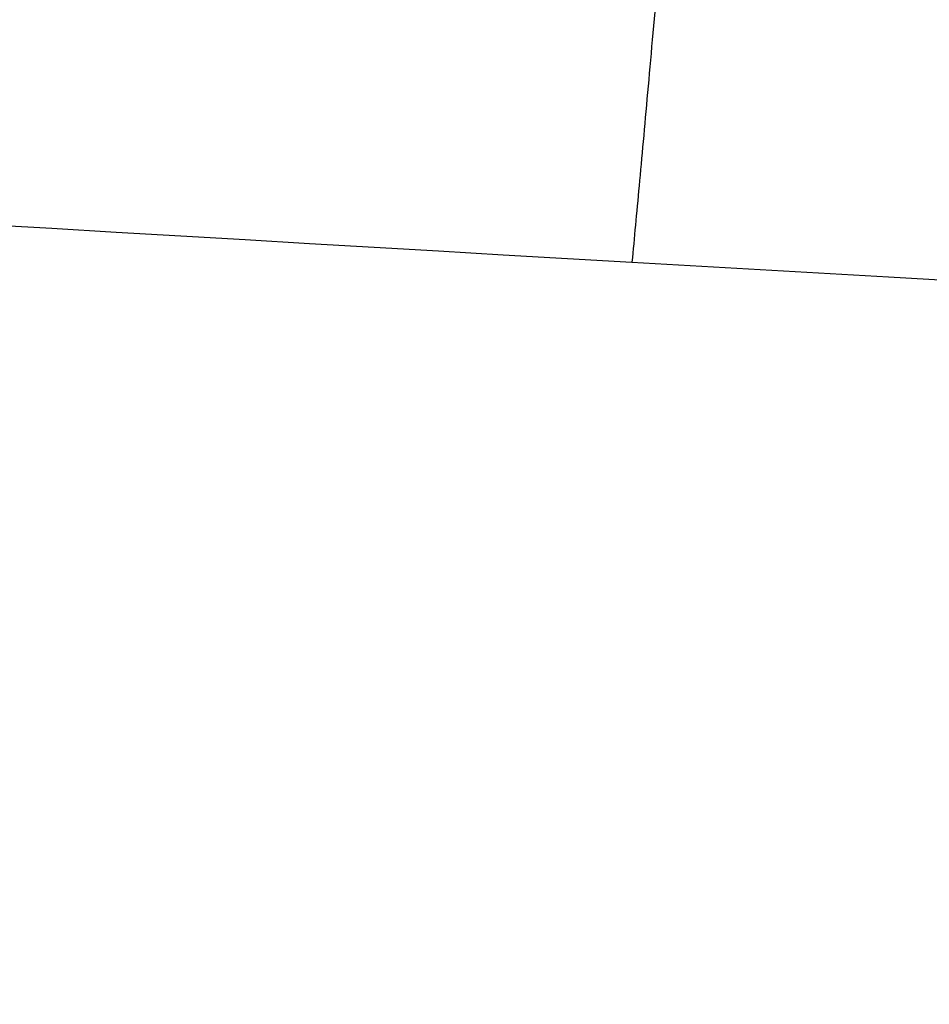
# Model space of a CAD drawing. Header units: centimetres. Extents: x 244 to 414, y 312 to 393.
# Tile 172 of 256: x 284.1943 to 284.2418, y 314.9514 to 315.0028. Entities that reach past the tile are written whole.
import ezdxf

# ---------------------------------------------------------------- set-up
doc = ezdxf.new("R2010")
doc.units = ezdxf.units.CM
doc.layers.add('solide1$solide 4', color=7, linetype='Continuous', true_color=0xff00d4)

msp = doc.modelspace()

# ---------------------------------------------------------------- linework, layer by layer
at = {"layer": 'solide1$solide 4'}
msp.add_open_spline([(264.707724, 329.040748, -616.241248), (264.808803, 328.815592, -616.245402), (265.034886, 328.315069, -616.253187), (265.368939, 327.587494, -616.261432), (265.691621, 326.8989, -616.267281), (266.021563, 326.213293, -616.271997), (266.299285, 325.658848, -616.275118), (266.540103, 325.213124, -616.278066), (266.659402, 325.004615, -616.27968), (266.745475, 324.859917, -616.280725), (266.804158, 324.763676, -616.281323), (266.861673, 324.670932, -616.281742), (266.935631, 324.553079, -616.282034), (267.027495, 324.406781, -616.282519), (267.173531, 324.175072, -616.283677), (267.357024, 323.887289, -616.285395), (267.576963, 323.553057, -616.286934), (267.800215, 323.230152, -616.286904), (268.021978, 322.931, -616.284585), (268.250818, 322.65134, -616.278018), (268.47505, 322.398665, -616.266408), (268.699921, 322.158955, -616.249336), (268.864865, 321.987779, -616.23234), (268.973481, 321.874595, -616.219197), (269.028759, 321.816801, -616.212086), (269.085476, 321.75715, -616.204343), (269.184146, 321.652395, -616.190152), (269.322032, 321.503068, -616.168658), (269.55231, 321.248061, -616.12923), (269.833947, 320.929311, -616.076082), (270.163051, 320.556994, -616.011007), (270.492458, 320.195738, -615.94775), (270.821514, 319.857152, -615.89164), (271.161995, 319.53894, -615.84273), (271.504612, 319.247967, -615.802272), (271.858025, 318.97697, -615.770496), (272.129018, 318.789992, -615.753867), (272.313546, 318.671379, -615.746159), (272.404577, 318.614467, -615.743026), (272.496301, 318.558754, -615.740582), (272.679836, 318.450422, -615.736944), (273.083193, 318.228485, -615.735481), (273.594702, 317.985895, -615.749354), (274.046112, 317.789653, -615.769009), (274.38565, 317.645917, -615.785259), (275.285544, 317.271462, -615.831759), (276.81424, 316.677829, -615.932018), (278.536896, 316.105425, -616.055464), (279.85311, 315.73241, -616.138829), (281.034388, 315.436008, -616.204486), (282.195975, 315.205821, -616.254327), (283.217746, 315.072149, -616.279858), (283.795221, 315.018149, -616.288534), (284.654044, 314.959228, -616.295377), (285.654469, 314.945038, -616.288063), (286.791151, 314.96189, -616.271797), (287.52282, 314.977723, -616.26084), (288.13382, 314.98821, -616.253266), (288.607415, 314.99377, -616.248752), (289.062103, 314.997656, -616.245116), (289.926297, 315.002445, -616.239617), (290.929661, 315.004024, -616.233803), (292.072062, 315.004382, -616.230028), (292.925589, 315.004378, -616.230076), (294.030222, 315.004365, -616.232469), (295.648363, 315.00422, -616.239001), (297.778709, 315.004121, -616.250599), (300.16668, 315.003996, -616.264452), (302.550119, 315.003907, -616.275474), (304.911875, 315.003835, -616.282951), (307.256382, 315.003811, -616.285499), (309.362044, 315.003819, -616.284572), (311.246032, 315.003831, -616.283491), (312.908318, 315.003834, -616.283317), (314.570565, 315.003829, -616.283712), (316.308109, 315.003825, -616.283886), (318.120983, 315.003827, -616.283735), (320.009183, 315.003835, -616.283739), (321.897365, 315.003814, -616.283764), (323.806553, 315.003858, -616.283748), (325.411472, 315.003773, -616.283752), (326.712294, 315.00379, -616.283749), (327.687829, 315.003954, -616.28376), (328.464591, 315.003951, -616.28376), (328.916129, 315.003893, -616.283755), (329.042509, 315.00387, -616.283753)], degree=3, knots=[-0.134439, -0.134439, -0.134439, -0.134439, 7.392859, 16.610533, 24.250632, 30.523243, 39.703712, 43.000307, 45.700018, 46.848568, 47.997118, 49.047374, 50.097629, 52.169458, 54.241287, 58.310569, 62.37985, 66.148505, 69.917159, 73.261366, 76.605574, 79.716132, 82.82669, 83.592974, 84.359258, 85.203056, 86.046854, 88.662245, 91.277637, 96.310516, 101.343395, 106.009263, 110.675132, 115.005194, 119.335256, 123.408908, 127.48256, 128.470621, 129.458682, 130.437969, 131.417256, 135.306822, 143.048254, 146.926057, 148.870166, 153.248274, 173.914524, 194.16362, 203.132213, 211.324007, 227.336942, 235.167796, 239.044599, 242.903285, 258.268448, 265.967878, 273.667308, 278.133857, 282.600406, 286.549191, 290.497976, 306.089712, 313.801579, 321.513446, 329.256351, 343.790198, 365.442436, 387.094673, 408.625467, 430.156262, 451.2195, 472.282739, 487.326011, 502.369283, 517.412555, 532.455827, 549.543911, 566.631994, 583.720078, 600.808161, 618.465814, 627.294641, 636.123467, 644.952294, 648.383843, 648.383843, 648.383843, 648.383843], dxfattribs=at)
msp.add_rational_spline([(284.238084, 315.135663, -616.152556), (284.229388, 315.022843, -616.176671), (284.226248, 314.990144, -616.291529)], [1, 0.857726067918, 1], degree=2, dxfattribs=at)

doc.saveas('drawing.dxf')
